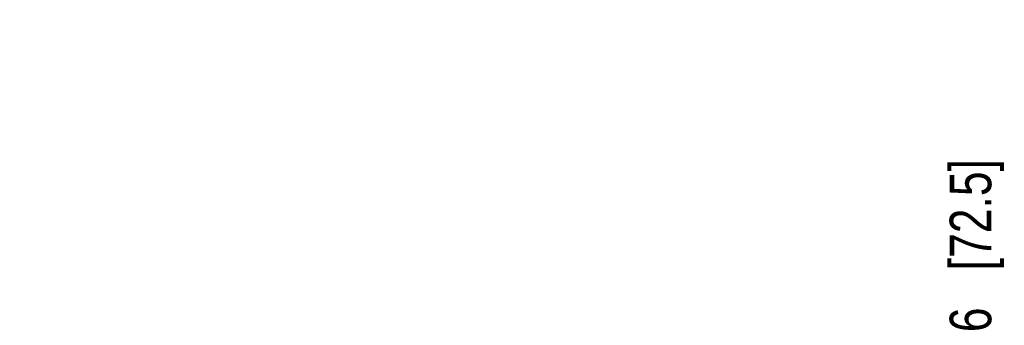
# Model space of a CAD drawing. Header units: inches. Extents: x 0 to 34, y 0 to 22.
# Tile 12 of 32: x 13.1 to 16.1, y 14.6 to 15.5. Entities that reach past the tile are written whole.
import ezdxf

# ---------------------------------------------------------------- set-up
doc = ezdxf.new("R2010")
doc.units = ezdxf.units.IN
doc.header["$LTSCALE"] = 1.87
doc.header["$MEASUREMENT"] = 0
doc.layers.get('0').update_dxf_attribs({"linetype": 'CONTINUOUS'})
doc.layers.add('DIMENSIONS', color=7, linetype='CONTINUOUS')
doc.styles.get("Standard").update_dxf_attribs({"font": 'txt', "width": 0.8})
doc.dimstyles.new('DIMSTYLE_3', dxfattribs={"dimtxt": 0.125, "dimasz": 0.18, "dimexe": 0.18, "dimexo": 0.0625, "dimgap": 0.09, "dimtad": 0, "dimtih": 1, "dimtoh": 1, "dimzin": 4, "dimdsep": 46, "dimtxsty": 'STANDARD', "dimblk": '_FILLED', "dimblk1": '_FILLED', "dimblk2": '_FILLED', "dimcen": 0.09, "dimadec": 0, "dimazin": 0, "dimtp": 0.02, "dimtm": 0.02, "dimtfac": 1, "dimtofl": 0, "dimtmove": 0, "dimatfit": 3, "dimldrblk": '_FILLED', "dimfxl": 1, "dimtolj": 1, "dimtzin": 4, "dimarcsym": 0})

# ---------------------------------------------------------------- blocks, each defined once
blk = doc.blocks.new('*D18')
at = {"layer": 'DIMENSIONS', "color": 2, "linetype": 'CONTINUOUS'}
blk.add_line((15.9688, 11.1899), (15.9688, 14.3288), dxfattribs=at)
at = {"layer": 'DIMENSIONS', "color": 2, "linetype": 'CONTINUOUS', "insert": (15.9063, 14.3913), "char_height": 0.125, "width": 1.125, "attachment_point": 1, "rotation": 90, "line_spacing_factor": 0.9}
blk.add_mtext('2.86{\\Ftxt.shx;\\W1.000000;\\H0.125000; }[72.5]', dxfattribs=at)
blk = doc.blocks.new('_FILLED')
at = {"color": 0, "linetype": 'BYBLOCK'}
blk.add_solid([(0, 0), (-1, 0.174), (-1, -0.174)], dxfattribs=at)

msp = doc.modelspace()

# ---------------------------------------------------------------- dimensions: what is measured, and where the dimension line sits
at = {"layer": 'DIMENSIONS', "color": 2, "linetype": 'CONTINUOUS'}
dim = msp.add_ordinate_dim(feature_location=(15.9688, 11.1899), offset=(0, 3.1389), dtype=1, origin=(13.1128, 11.2128), dimstyle='DIMSTYLE_3', dxfattribs=at)
dim.commit()
dim.dimension.update_dxf_attribs({"geometry": '*D18', "text_midpoint": (15.9688, 14.9538)})

doc.saveas('drawing.dxf')
